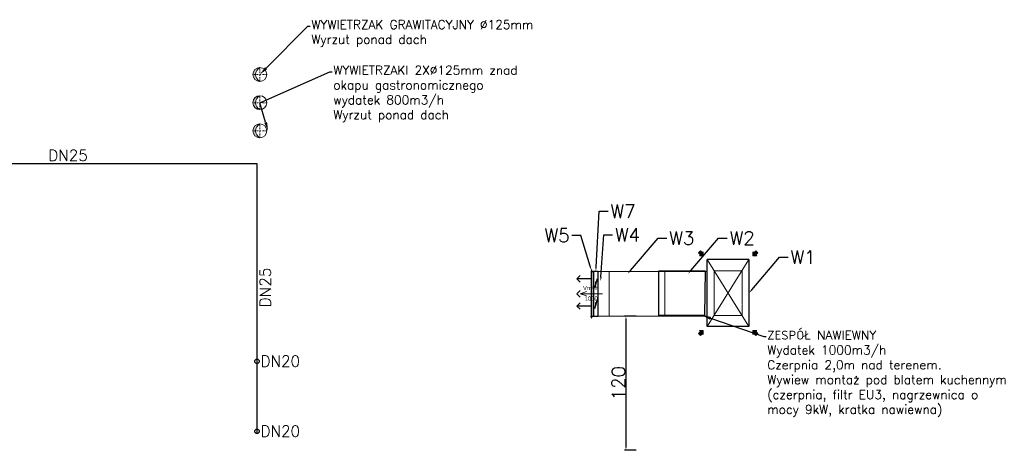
# Model space of a CAD drawing. Header units: centimetres. Extents: x 8850 to 34176, y 15581 to 20389.
# Tile 10 of 12: x 14720 to 15605, y 17930 to 18316. Entities that reach past the tile are written whole.
import ezdxf
from ezdxf import colors
from ezdxf.entities.mleader import LeaderData, LeaderLine
from ezdxf.enums import TextEntityAlignment as Align
from ezdxf.math import Vec2, Vec3

# ---------------------------------------------------------------- set-up
doc = ezdxf.new("R2010")
doc.units = ezdxf.units.CM
doc.header["$LTSCALE"] = 0.2
doc.linetypes.add('DASHDOT', pattern=[1, 0.5, -0.25, 0, -0.25])
doc.linetypes.add('HIDDEN', pattern=[0.375, 0.25, -0.125])
for name, color, linetype, lineweight in [('2DL_DESC', 7, 'Continuous', 9), ('2DL_OBJ', 7, 'Continuous', 25), ('2DL_PRO_n', 90, 'Continuous', 15), ('2DL_PRO_w', 42, 'Continuous', 15), ('_ET-WENTYLACJA', 5, 'Continuous', 30), ('_ET_GAZ', 40, 'Continuous', 30), ('_ET_OPIS', 7, 'Continuous', 20), ('CP_AXISAC', 7, 'DASHDOT', 9), ('CP_DETAL', 33, 'Continuous', 9), ('CP_HIDDE', 203, 'HIDDEN', 9), ('CP_SUPPLY_ARROW', 90, 'Continuous', 9)]:
    doc.layers.add(name, color=color, linetype=linetype, lineweight=lineweight)
doc.layers.add('_ET_URZĄDZENIA', color=7, linetype='Continuous')
doc.layers.add('CP_supply_arrowhatch', color=90, linetype='Continuous')
doc.styles.add('CP_ATTR', font='arial.ttf')
doc.styles.add('SIMPLEX', font='simplex.shx', dxfattribs={"height": 12})
doc.dimstyles.new('ISO-25', dxfattribs={"dimtxt": 12, "dimasz": 2.5, "dimexe": 1.25, "dimexo": 0.625, "dimtad": 1, "dimdec": 0, "dimtxsty": 'SIMPLEX', "dimcen": 2.5, "dimadec": 0, "dimazin": 0, "dimtfac": 1, "dimtdec": 0, "dimtmove": 0, "dimatfit": 3, "dimfxl": 1, "dimarcsym": 0})

# ---------------------------------------------------------------- blocks, each defined once
blk = doc.blocks.new('RoZplus')
blk.add_hatch(color=256).paths.add_polyline_path([(0, 0.5, -0.6), (0, -0.5, 1)])
at = {"linetype": 'Continuous'}
for centre, radius, start, end in [((0, 0), 0.5, 90, 270), ((0, 0), 0.5, 270, 90), ((-0.267, 0), 0.567, 298.07249, 61.92751)]:
    blk.add_arc(centre, radius, start, end, dxfattribs=at)
blk = doc.blocks.new('*U5')
at = {"layer": 'CP_AXISAC'}
for p, q in [((-0.5, 0), (0.5, 0)), ((0, 0.5), (0, -0.5))]:
    blk.add_line(p, q, dxfattribs=at)
blk.add_blockref('RoZplus', (0, 0))
at = {"style": 'CP_ATTR', "flags": 9}
for tag in ['NAME', 'PRODUCER', 'PRODUCT-TYPE', 'ARTICLE', 'FLOW', 'NUMBER', 'SYSTEM', 'FORM', 'SIZE', 'CHARACTER', 'ORDER-NO', 'GROUP', 'OTHER']:
    blk.add_attdef(tag, (0, 0), '', height=0.0001, dxfattribs=at)
blk = doc.blocks.new('*U6')
at = {"layer": 'CP_AXISAC'}
for p, q in [((-0.5, 0), (0.5, 0)), ((0, 0.5), (0, -0.5))]:
    blk.add_line(p, q, dxfattribs=at)
blk.add_blockref('RoZplus', (0, 0))
at = {"style": 'CP_ATTR', "flags": 9}
for tag in ['NAME', 'PRODUCER', 'PRODUCT-TYPE', 'ARTICLE', 'FLOW', 'NUMBER', 'SYSTEM', 'FORM', 'SIZE', 'CHARACTER', 'ORDER-NO', 'GROUP', 'OTHER']:
    blk.add_attdef(tag, (0, 0), '', height=0.0001, dxfattribs=at)
blk = doc.blocks.new('*U9')
at = {"layer": 'CP_AXISAC'}
for p, q in [((-0.5, 0), (0.5, 0)), ((0, 0.5), (0, -0.5))]:
    blk.add_line(p, q, dxfattribs=at)
blk.add_blockref('RoZplus', (0, 0))
at = {"style": 'CP_ATTR', "flags": 9}
for tag in ['NAME', 'PRODUCER', 'PRODUCT-TYPE', 'ARTICLE', 'FLOW', 'NUMBER', 'SYSTEM', 'FORM', 'SIZE', 'CHARACTER', 'ORDER-NO', 'GROUP', 'OTHER']:
    blk.add_attdef(tag, (0, 0), '', height=0.0001, dxfattribs=at)
blk = doc.blocks.new('2v_cent003_0639_yxph90')
for p, q in [((-21.6, -0.3), (-21.6, 0)), ((21.6, 0), (-21.6, 0)), ((-20, 1.45), (20, 1.45)), ((-20, 0), (-20, 1.45)), ((20, 0), (20, 1.45)), ((21.6, -0.3), (21.6, 0)), ((-21.6, -0.3), (-20, -0.6)), ((-21.6, -0.3), (21.6, -0.3)), ((-20, -0.6), (20, -0.6)), ((21.6, -0.3), (20, -0.6))]:
    blk.add_line(p, q)
at = {"linetype": 'ByBlock', "style": 'CP_ATTR', "flags": 9}
for tag, p in [('NAME', (-0.09, -0.03)), ('NUMBER', (-0.09, -0.03)), ('GROUP', (-0.09, -0.03)), ('ARTICLE', (-0.09, -0.03)), ('PRODUCT-TYPE', (-0.09, -0.03)), ('ORDER-NO', (-0.09, -0.03)), ('PRODUCER', (-0.09, -0.04)), ('TEMPERATURE', (-0.08, -0.03)), ('FLOW', (-0.08, -0.03)), ('OTHER', (-0.07, -0.03)), ('VOLTAGE', (-0.07, -0.04)), ('POWER', (-0.07, -0.03)), ('CHARACTER', (-0.07, -0.03)), ('CAPACITY_MAX', (-0.08, -0.04)), ('DN', (-0.06, -0.03)), ('PN', (-0.06, -0.03))]:
    blk.add_attdef(tag, text='', height=0.01, dxfattribs=at).set_placement(p, align=Align.MIDDLE_LEFT)
blk = doc.blocks.new('CPLS_465')
for q in [(-0.219, 0.094), (0.5, 0), (-0.219, -0.094)]:
    blk.add_line((-0.5, 0), q)
at = {"style": 'CP_ATTR'}
blk.add_text('Vm³/h', height=0.1875, dxfattribs=at).set_placement((-0.37, 0.16))
blk.add_attdef('FLOW', text='', height=0.188, dxfattribs=at).set_placement((0, -0.219), align=Align.MIDDLE)
blk = doc.blocks.new('2dblow_supply_arrow01')
at = {"layer": 'CP_supply_arrowhatch'}
blk.add_hatch(color=256, dxfattribs=at).paths.add_polyline_path([(25, -12.5), (50, -12.5), (50, 12.5), (25, 12.5), (25, 25), (0, 0), (25, -25)])
at = {"layer": 'CP_SUPPLY_ARROW'}
for p, q in [((0, 0), (25, 25)), ((0, 0), (25, -25)), ((25, 12.5), (25, 25)), ((50, 12.5), (25, 12.5)), ((50, -12.5), (50, 12.5)), ((50, -12.5), (25, -12.5)), ((25, -12.5), (25, -25))]:
    blk.add_line(p, q, dxfattribs=at)
blk = doc.blocks.new('2v_cent003_0590_5ycexk5')
for p, q in [((18.75, 30), (-18.75, 30)), ((-18.75, -30), (-18.75, 30)), ((18.75, 30), (18.75, -30)), ((18.75, -30), (-18.75, -30))]:
    blk.add_line(p, q)
at = {"layer": 'CP_DETAL'}
for p, q in [((-18.75, 30), (18.75, -30)), ((18.75, 30), (-18.75, -30))]:
    blk.add_line(p, q, dxfattribs=at)
at = {"layer": 'CP_HIDDE'}
for p, q in [((-12.5, 20), (12.5, 20)), ((-12.5, 20), (-12.5, -20)), ((12.5, -20), (12.5, 20)), ((-12.5, -20), (12.5, -20))]:
    blk.add_line(p, q, dxfattribs=at)
at = {"layer": 'CP_SUPPLY_ARROW', "xscale": 0.1, "yscale": 0.1, "zscale": 0.1}
for p, rotation in [((-22.29, 33.54), 135), ((22.29, 33.54), 45), ((-22.29, -33.54), 225), ((22.29, -33.54), 315)]:
    blk.add_blockref('2dblow_supply_arrow01', p, dxfattribs=dict(at, rotation=rotation))
at = {"linetype": 'ByBlock', "style": 'CP_ATTR', "flags": 9}
for tag, p in [('NUMBER', (-0.09, -0.13)), ('NAME', (-0.09, -0.12)), ('ARTICLE', (-0.09, -0.14)), ('GROUP', (-0.09, -0.13)), ('PRODUCT-TYPE', (-0.09, -0.15)), ('PRODUCER', (-0.09, -0.16)), ('ORDER-NO', (-0.09, -0.15)), ('TEMPERATURE', (-0.08, -0.12)), ('OTHER', (-0.07, -0.13)), ('CHARACTER', (-0.07, -0.14)), ('FLOW', (-0.08, -0.13)), ('POWER', (-0.07, -0.15)), ('VOLTAGE', (-0.07, -0.16)), ('CAPACITY_MAX', (-0.08, -0.17)), ('PN', (-0.06, -0.13)), ('DN', (-0.06, -0.15))]:
    blk.add_attdef(tag, text='', height=0.01, dxfattribs=at).set_placement(p, align=Align.MIDDLE_LEFT)
blk = doc.blocks.new('*U14')
for p, q in [((0, -20), (0, 20)), ((0, 20), (50, 20)), ((50, 20), (50, -20)), ((50, -20), (0, -20))]:
    blk.add_line(p, q)
at = {"style": 'CP_ATTR', "flags": 9}
for tag in ['NAME', 'PRODUCER', 'PRODUCT-TYPE', 'ARTICLE', 'FLOW', 'NUMBER', 'SYSTEM', 'FORM', 'SIZE', 'CHARACTER', 'ORDER-NO', 'GROUP', 'OTHER']:
    blk.add_attdef(tag, (0, 0), '', height=0.0001, dxfattribs=at)
blk = doc.blocks.new('*D15')
at = {"layer": '_ET_URZĄDZENIA', "color": 0, "lineweight": -2, "transparency": 16777216}
for p, q in [((15274.08, 18050.16), (15263.53, 18050.16)), ((15264.78, 18047.66), (15264.78, 17932.16)), ((15274.08, 17929.66), (15263.53, 17929.66))]:
    blk.add_line(p, q, dxfattribs=at)
at = {"layer": '_ET_URZĄDZENIA', "color": 0, "transparency": 16777216}
for points in [[(15264.37, 18047.66), (15265.2, 18047.66), (15264.78, 18050.16)], [(15264.37, 17932.16), (15265.2, 17932.16), (15264.78, 17929.66)]]:
    blk.add_solid(points, dxfattribs=at)
at = {"layer": '_ET_URZĄDZENIA', "color": 0, "transparency": 16777216, "insert": (15258.16, 17989.91), "char_height": 12, "attachment_point": 5, "rotation": 90, "style": 'SIMPLEX'}
blk.add_mtext('120', dxfattribs=at)
blk = doc.blocks.new('*U38')
for p, q in [((0, -20), (0, 20)), ((0, 20), (5, 20)), ((5, 20), (10, 20)), ((5, 20), (5, 20)), ((10, 20), (10, -20)), ((5, -20), (0, -20)), ((10, -20), (5, -20)), ((5, -20), (5, -20))]:
    blk.add_line(p, q)
at = {"style": 'CP_ATTR', "flags": 9}
for tag in ['NAME', 'PRODUCER', 'PRODUCT-TYPE', 'ARTICLE', 'FLOW', 'NUMBER', 'SYSTEM', 'FORM', 'SIZE', 'CHARACTER', 'ORDER-NO', 'GROUP', 'OTHER']:
    blk.add_attdef(tag, (0, 0), '', height=0.0001, dxfattribs=at)
blk = doc.blocks.new('2DL_D037A_PL')
for points in [[(0.483, 0.265), (0.468, 0.262), (0.455, 0.257), (0.445, 0.25), (0.438, 0.243), (0.436, 0.234), (0.438, 0.226), (0.445, 0.218), (0.455, 0.212), (0.468, 0.207), (0.483, 0.203), (0.5, 0.202), (0.517, 0.203), (0.532, 0.207), (0.545, 0.212), (0.555, 0.218), (0.562, 0.226), (0.564, 0.234), (0.562, 0.243), (0.555, 0.25), (0.545, 0.257), (0.532, 0.262), (0.517, 0.265), (0.5, 0.266)], [(0.483, -0.203), (0.468, -0.207), (0.455, -0.212), (0.445, -0.218), (0.438, -0.226), (0.436, -0.234), (0.438, -0.243), (0.445, -0.25), (0.455, -0.257), (0.468, -0.262), (0.483, -0.265), (0.5, -0.266), (0.517, -0.265), (0.532, -0.262), (0.545, -0.257), (0.555, -0.25), (0.562, -0.243), (0.564, -0.234), (0.562, -0.226), (0.555, -0.218), (0.545, -0.212), (0.532, -0.207), (0.517, -0.203), (0.5, -0.202)]]:
    blk.add_hatch(color=256).paths.add_polyline_path(points)
for p, q in [((1, 0.5), (0, 0.5)), ((0, 0.5), (0, -0.5)), ((1, -0.5), (1, 0.5)), ((0.8, 0.338), (0.2, 0.131)), ((0.438, 0.243), (0.436, 0.234)), ((0.436, 0.234), (0.438, 0.226)), ((0.445, 0.25), (0.438, 0.243)), ((0.438, 0.226), (0.445, 0.218)), ((0.455, 0.257), (0.445, 0.25)), ((0.468, 0.262), (0.455, 0.257)), ((0.483, 0.265), (0.468, 0.262)), ((0.5, 0.266), (0.483, 0.265)), ((0.517, 0.265), (0.5, 0.266)), ((0.532, 0.262), (0.517, 0.265)), ((0.545, 0.257), (0.532, 0.262)), ((0.555, 0.25), (0.545, 0.257)), ((0.562, 0.243), (0.555, 0.25)), ((0.555, 0.218), (0.562, 0.226)), ((0.564, 0.234), (0.562, 0.243)), ((0.562, 0.226), (0.564, 0.234)), ((0.445, 0.218), (0.455, 0.212)), ((0.455, 0.212), (0.468, 0.207)), ((0.468, 0.207), (0.483, 0.203)), ((0.483, 0.203), (0.5, 0.202)), ((0.5, 0.202), (0.517, 0.203)), ((0.517, 0.203), (0.532, 0.207)), ((0.532, 0.207), (0.545, 0.212)), ((0.545, 0.212), (0.555, 0.218)), ((0.8, -0.131), (0.2, -0.338)), ((0.445, -0.218), (0.438, -0.226)), ((0.455, -0.212), (0.445, -0.218)), ((0.468, -0.207), (0.455, -0.212)), ((0.483, -0.203), (0.468, -0.207)), ((0.5, -0.202), (0.483, -0.203)), ((0.517, -0.203), (0.5, -0.202)), ((0.532, -0.207), (0.517, -0.203)), ((0.545, -0.212), (0.532, -0.207)), ((0.555, -0.218), (0.545, -0.212)), ((0.562, -0.226), (0.555, -0.218)), ((0.438, -0.226), (0.436, -0.234)), ((0.436, -0.234), (0.438, -0.243)), ((0.438, -0.243), (0.445, -0.25)), ((0.445, -0.25), (0.455, -0.257)), ((0.455, -0.257), (0.468, -0.262)), ((0.468, -0.262), (0.483, -0.265)), ((0.483, -0.265), (0.5, -0.266)), ((0.5, -0.266), (0.517, -0.265)), ((0.517, -0.265), (0.532, -0.262)), ((0.532, -0.262), (0.545, -0.257)), ((0.545, -0.257), (0.555, -0.25)), ((0.555, -0.25), (0.562, -0.243)), ((0.564, -0.234), (0.562, -0.226)), ((0.562, -0.243), (0.564, -0.234)), ((0, -0.5), (1, -0.5))]:
    blk.add_line(p, q)
at = {"linetype": 'ByBlock', "style": 'CP_ATTR', "flags": 9}
for tag, p in [('NAME', (-0.092, -0.018)), ('NUMBER', (-0.092, -0.018)), ('GROUP', (-0.092, -0.018)), ('ARTICLE', (-0.092, -0.019)), ('CHARACTER', (-0.092, -0.019)), ('TEMPERATURE', (-0.092, -0.018)), ('FLOW', (-0.092, -0.018)), ('PRODUCT-TYPE', (-0.092, -0.019)), ('ORDER-NO', (-0.092, -0.019)), ('PRODUCER', (-0.092, -0.019)), ('PN', (-0.091, -0.018)), ('OTHER', (-0.091, -0.018)), ('DN', (-0.091, -0.019)), ('POWER', (-0.091, -0.019)), ('VOLTAGE', (-0.091, -0.019))]:
    blk.add_attdef(tag, text='', height=0.00005, dxfattribs=at).set_placement(p, align=Align.MIDDLE_LEFT)
blk = doc.blocks.new('*U40')
for p, q in [((0, -20), (0, 20)), ((0, 20), (38.02, 20)), ((38.02, 20), (38.02, -20)), ((38.02, -20), (0, -20))]:
    blk.add_line(p, q)
at = {"style": 'CP_ATTR', "flags": 9}
for tag in ['NAME', 'PRODUCER', 'PRODUCT-TYPE', 'ARTICLE', 'FLOW', 'NUMBER', 'SYSTEM', 'FORM', 'SIZE', 'CHARACTER', 'ORDER-NO', 'GROUP', 'OTHER']:
    blk.add_attdef(tag, (0, 0), '', height=0.0001, dxfattribs=at)

msp = doc.modelspace()

# ---------------------------------------------------------------- linework, layer by layer
at = {"layer": '_ET-WENTYLACJA'}
for p, q in [((15220.59, 18083.47), (15223.52, 18086.4)), ((15220.59, 18083.47), (15223.52, 18086.4)), ((15233.59, 18083.47), (15220.59, 18083.47)), ((15220.59, 18083.47), (15223.52, 18080.53)), ((15233.59, 18083.47), (15220.59, 18083.47)), ((15220.59, 18083.47), (15223.52, 18080.53)), ((15220.58, 18070.16), (15223.52, 18073.1)), ((15220.58, 18070.16), (15223.52, 18067.22)), ((15220.59, 18059.14), (15223.52, 18062.07)), ((15220.59, 18059.14), (15223.52, 18062.07)), ((15233.66, 18059.14), (15220.59, 18059.14)), ((15220.59, 18059.14), (15223.52, 18056.2)), ((15233.66, 18059.14), (15220.59, 18059.14)), ((15220.59, 18059.14), (15223.52, 18056.2))]:
    msp.add_line(p, q, dxfattribs=at)
msp.add_lwpolyline([(15294.27, 18050.72), (15294.24, 18090.72), (15335.9, 18090.72), (15335.51, 18050.72), (15294.27, 18050.72)], dxfattribs=at)
at = {"layer": '_ET_GAZ'}
msp.add_lwpolyline([(14933.26, 17945.66), (14933.26, 18186.66), (14478.51, 18186.66)], dxfattribs=at)
for centre in [(14933.26, 18009.48), (14933.26, 17946.64)]:
    msp.add_circle(centre, 2, dxfattribs=at)

# ---------------------------------------------------------------- block references
at = {"layer": '2DL_DESC', "xscale": 20, "yscale": 20, "zscale": 20}
msp.add_blockref('CPLS_465', (15233.62, 18070.22), dxfattribs=at).add_auto_attribs({'FLOW': '1000'})
at = {"layer": '2DL_OBJ'}
msp.add_blockref('2v_cent003_0590_5ycexk5', (15356.64, 18070.75), dxfattribs=at)
at = {"layer": '2DL_OBJ', "rotation": 270}
msp.add_blockref('2v_cent003_0639_yxph90', (15234.26, 18070.16), dxfattribs=at)
at = {"layer": '2DL_OBJ', "xscale": 4, "yscale": 40, "zscale": 40}
msp.add_blockref('2DL_D037A_PL', (15235.71, 18070.16), dxfattribs=at)
at = {"layer": '2DL_PRO_n', "zscale": 20, "rotation": 180}
msp.add_blockref('*U38', (15249.71, 18070.16), dxfattribs=at)
at = {"layer": '2DL_PRO_n', "rotation": 180}
msp.add_blockref('*U14', (15299.71, 18070.16), dxfattribs=at)
at = {"layer": '2DL_PRO_n'}
msp.add_blockref('*U40', (15299.71, 18070.16), dxfattribs=at)
at = {"layer": '2DL_PRO_w', "xscale": 12.5, "yscale": 12.5, "zscale": 50.9614312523, "rotation": 180}
for name, p in [('*U9', (14935.76, 18266.9)), ('*U5', (14935.76, 18241.62)), ('*U6', (14935.76, 18216.33))]:
    msp.add_blockref(name, p, dxfattribs=at)

# ---------------------------------------------------------------- texts
at = {"char_height": 10, "attachment_point": 1, "style": 'SIMPLEX'}
for s, insert in [('\\pt150;DN25', (14745.63, 18199.33)), ('\\pt150;DN20', (14936.37, 18014.66)), ('\\pt150;DN20', (14936.37, 17951.82))]:
    msp.add_mtext_dynamic_manual_height_columns(s, width=1984.7028, gutter_width=12.5, heights=[0], dxfattribs=dict(at, insert=insert))
at = {"insert": (14935.64, 18057.99), "char_height": 10, "attachment_point": 1, "rotation": 90, "style": 'SIMPLEX'}
msp.add_mtext_dynamic_manual_height_columns('\\pt150;DN25', width=1984.7028, gutter_width=12.5, heights=[0], dxfattribs=at)

# ---------------------------------------------------------------- dimensions: what is measured, and where the dimension line sits
at = {"layer": '_ET_URZĄDZENIA'}
dim = msp.add_linear_dim(base=(15264.78253051, 17929.66011344), p1=(15274.70854956, 18050.16011344), p2=(15274.70854956, 17929.66011344), angle=90, dimstyle='ISO-25', dxfattribs=at)
dim.commit()
dim.dimension.update_dxf_attribs({"geometry": '*D15', "text_midpoint": (15258.15753051, 17989.91011344)})

# ---------------------------------------------------------------- leaders
at = {"layer": '_ET_OPIS', "ltscale": 2}
ml = msp.add_multileader_mtext('Standard', dxfattribs=at)
ml.set_content('WYWIETRZAK GRAWITACYJNY %%C125mm \\PWyrzut ponad dach', color=256, style='SIMPLEX')
ml.set_leader_properties()
ml.build(insert=Vec2(0, 0))
ml.multileader.update_dxf_attribs({"dogleg_length": 2, "arrow_head_size": 8})
ctx = ml.context
ctx.base_point, ctx.char_height, ctx.arrow_head_size, ctx.landing_gap_size, ctx.plane_origin = Vec3(14981.06, 18310.39), 8, 8, 1, Vec3(15443.8, 18420.21)
notes = []
notes.append((ctx, [(1, (1, 1, 0), (14979.06, 18310.39), (1, 0), 2, [(1, [(14935.76, 18266.9)], 0, [])])]))
ctx.mtext.insert, ctx.mtext.width, ctx.mtext.defined_height, ctx.mtext.flow_direction = Vec3(14982.06, 18315.72), 213.052, 51.02, 5
ml = msp.add_multileader_mtext('Standard', dxfattribs=at)
ml.set_content('WYWIETRZAKI 2X%%C125mm znad okapu gastronomicznego\\Pwydatek 800m3/h\\PWyrzut ponad dach', color=256, style='SIMPLEX')
ml.set_leader_properties()
ml.build(insert=Vec2(0, 0))
ml.multileader.update_dxf_attribs({"dogleg_length": 2, "arrow_head_size": 8})
ctx = ml.context
ctx.base_point, ctx.char_height, ctx.arrow_head_size, ctx.landing_gap_size, ctx.plane_origin = Vec3(15000.8, 18269.45), 8, 8, 1, Vec3(15443.8, 18394.92)
notes.append((ctx, [(1, (1, 1, 0), (14998.8, 18269.45), (1, 0), 2, [(1, [(14943.26, 18216.33), (14935.76, 18241.62)], 0, [])])]))
ctx.mtext.insert, ctx.mtext.width, ctx.mtext.defined_height, ctx.mtext.flow_direction = Vec3(15001.8, 18274.79), 213.052, 51.02, 5
ml = msp.add_multileader_mtext('Standard', dxfattribs=at)
ml.set_content('ZESPÓŁ NAWIEWNY\\PWydatek 1000m3/h\\PCzerpnia 2,0m nad terenem.\\PWywiew montaż pod blatem kuchennym\\P(czerpnia, filtr EU3, nagrzewnica o mocy 9kW, kratka nawiewna)', color=256, style='SIMPLEX')
ml.set_leader_properties()
ml.build(insert=Vec2(0, 0))
ml.multileader.update_dxf_attribs({"dogleg_length": 2, "arrow_head_size": 8})
ctx = ml.context
ctx.base_point, ctx.char_height, ctx.arrow_head_size, ctx.landing_gap_size, ctx.plane_origin = Vec3(15390.8, 18031.65), 8, 8, 1, Vec3(15833.8, 18229.31)
notes.append((ctx, [(1, (1, 1, 0), (15388.8, 18031.65), (1, 0), 2, [(0, [(15333.26, 18050.72)], 0, [])])]))
ctx.mtext.insert, ctx.mtext.width, ctx.mtext.defined_height, ctx.mtext.flow_direction = Vec3(15391.8, 18036.99), 213.052, 51.02, 5
at = {"layer": '_ET_URZĄDZENIA'}
ml = msp.add_multileader_mtext('Standard', dxfattribs=at)
ml.set_content('W7', color=256, style='SIMPLEX')
ml.set_leader_properties()
ml.build(insert=Vec2(0, 0))
ctx = ml.context
ctx.base_point, ctx.char_height, ctx.plane_origin = Vec3(15248.8, 18144.12), 12, Vec3(15237.71, 18090.16)
notes.append((ctx, [(0, (1, 1, 0), (15240.8, 18144.12), (1, 0), 8, [(0, [(15237.71, 18090.16)], 0, [])])]))
ctx.mtext.insert, ctx.mtext.flow_direction = Vec3(15250.8, 18150.12), 5
ml = msp.add_multileader_mtext('Standard', dxfattribs=at)
ml.set_content('W5', color=256, style='SIMPLEX')
ml.set_leader_properties()
ml.build(insert=Vec2(0, 0))
ctx = ml.context
ctx.base_point, ctx.char_height, ctx.plane_origin = Vec3(15190.5, 18122.57), 12, Vec3(15233.81, 18090.96)
ctx.text_align_type = 2
notes.append((ctx, [(1, (1, 1, 0), (15224.21, 18122.57), (-1, 0), 8, [(0, [(15233.81, 18090.96)], 0, [])])]))
ctx.mtext.insert, ctx.mtext.alignment, ctx.mtext.flow_direction = Vec3(15214.21, 18128.57), 3, 5
ml = msp.add_multileader_mtext('Standard', dxfattribs=at)
ml.set_content('W4', color=256, style='SIMPLEX')
ml.set_leader_properties()
ml.build(insert=Vec2(0, 0))
ctx = ml.context
ctx.base_point, ctx.char_height, ctx.plane_origin = Vec3(15252.86, 18122.99), 12, Vec3(15242.09, 18081.33)
notes.append((ctx, [(0, (1, 1, 0), (15244.86, 18122.99), (1, 0), 8, [(0, [(15242.09, 18081.33)], 0, [])])]))
ctx.mtext.insert, ctx.mtext.flow_direction = Vec3(15254.86, 18128.99), 5
ml = msp.add_multileader_mtext('Standard', dxfattribs=at)
ml.set_content('W3', color=256, style='SIMPLEX')
ml.set_leader_properties()
ml.build(insert=Vec2(0, 0))
ctx = ml.context
ctx.base_point, ctx.char_height, ctx.plane_origin = Vec3(15301.67, 18120.13), 12, Vec3(15266.39, 18088.03)
notes.append((ctx, [(0, (1, 1, 0), (15293.67, 18120.13), (1, 0), 8, [(0, [(15266.39, 18088.03)], 0, [])])]))
ctx.mtext.insert, ctx.mtext.flow_direction = Vec3(15303.67, 18126.13), 5
ml = msp.add_multileader_mtext('Standard', dxfattribs=at)
ml.set_content('W2', color=256, style='SIMPLEX')
ml.set_leader_properties()
ml.build(insert=Vec2(0, 0))
ctx = ml.context
ctx.base_point, ctx.char_height, ctx.plane_origin = Vec3(15355.92, 18120.13), 12, Vec3(15320.64, 18088.03)
notes.append((ctx, [(0, (1, 1, 0), (15347.92, 18120.13), (1, 0), 8, [(0, [(15320.64, 18088.03)], 0, [])])]))
ctx.mtext.insert, ctx.mtext.flow_direction = Vec3(15357.92, 18126.13), 5
ml = msp.add_multileader_mtext('Standard', dxfattribs=at)
ml.set_content('W1', color=256, style='SIMPLEX')
ml.set_leader_properties()
ml.build(insert=Vec2(0, 0))
ctx = ml.context
ctx.base_point, ctx.char_height, ctx.plane_origin = Vec3(15410.67, 18102.85), 12, Vec3(15375.39, 18070.75)
notes.append((ctx, [(0, (1, 1, 0), (15402.67, 18102.85), (1, 0), 8, [(0, [(15375.39, 18070.75)], 0, [])])]))
ctx.mtext.insert, ctx.mtext.flow_direction = Vec3(15412.67, 18108.85), 5
for ctx, leaders in notes:
    for number, flags, end, landing, length, lines in leaders:
        leader = LeaderData()
        leader.index, (leader.has_last_leader_line, leader.has_dogleg_vector, leader.attachment_direction) = number, flags
        leader.last_leader_point, leader.dogleg_vector, leader.dogleg_length = Vec3(end), Vec3(landing), length
        for number, points, colour, breaks in lines:
            line = LeaderLine()
            line.index, line.vertices, line.color, line.breaks = number, Vec3.list(points), colors.encode_raw_color(colour), breaks
            leader.lines.append(line)
        ctx.leaders.append(leader)

doc.saveas('drawing.dxf')
